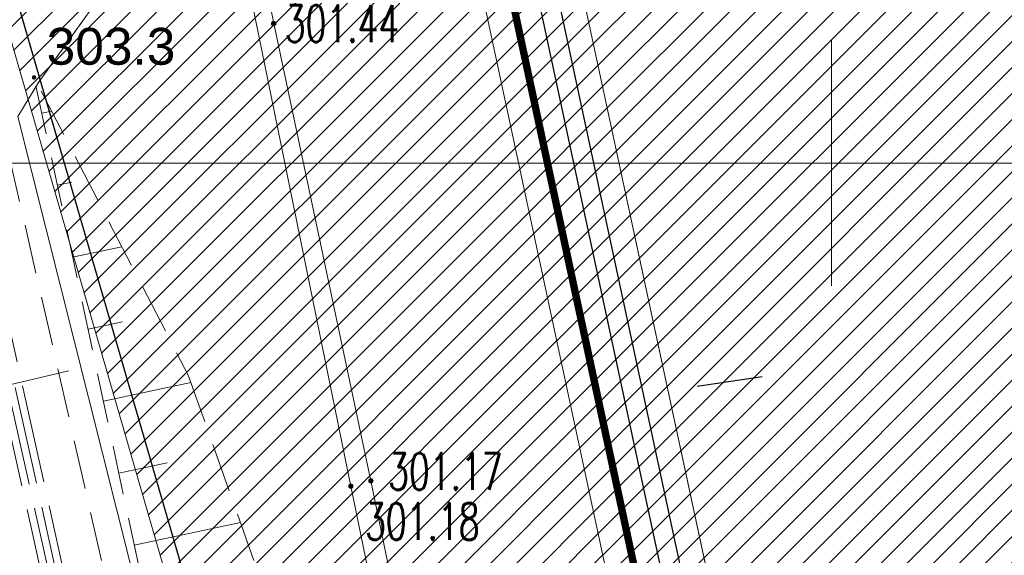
# Model space of a CAD drawing. Header units: metres. Extents: x 6567444 to 13135881, y 5574237 to 11149086.
# Tile 80 of 212: x 6567833 to 6567854, y 5574492 to 5574503. Entities that reach past the tile are written whole.
import ezdxf
from ezdxf.enums import TextEntityAlignment as Align

# ---------------------------------------------------------------- set-up
doc = ezdxf.new("R2010")
doc.units = ezdxf.units.M
for name, pattern in [('_MDCP$0$L_0_03', [1, 0.5, -0.5]), ('_MDCP$0$L_0_04', [1.5, 1, -0.5]), ('_MDCP$0$L_2_50', [2.5, 2, -0.5]), ('GE.I.6640.1.468.2024_MDCP_dodatkowe pomiary_12.03.2026$0$L_0_03', [1, 0.5, -0.5]), ('GE.I.6640.1.468.2024_MDCP_dodatkowe pomiary_12.03.2026$0$L_0_04', [1.5, 1, -0.5]), ('GE.I.6640.1.468.2024_MDCP_dodatkowe pomiary_12.03.2026$0$L_2_50', [2.5, 2, -0.5])]:
    doc.linetypes.add(name, pattern=pattern)
for name, color, linetype, lineweight in [('_MDCP$0$EGB_DzialkaEwidencyjna', 7, 'Continuous', 18), ('_MDCP$0$EGB_Klasouzytek', 92, 'Continuous', 18), ('_MDCP$0$EGB_KonturUzytkuGruntowego', 92, 'Continuous', 18), ('_MDCP$0$GES_PrzewodCieplowniczy', 212, 'Continuous', 18), ('_MDCP$0$GES_PrzewodElektroenergetyczny', 1, 'Continuous', 18), ('_MDCP$0$GES_PrzewodElektroenergetyczny_Projektowany', 7, 'Continuous', 18), ('_MDCP$0$GES_Rzedna', 7, 'Continuous', 18), ('_MDCP$0$KR_ObiektKarto', 7, 'Continuous', 18), ('_MDCP$0$OT_Komunikacja', 7, 'Continuous', 18), ('_MDCP$0$OT_Skarpa', 7, 'Continuous', 18), ('_MDCP$0$OTRN', 7, 'Continuous', 13), ('_MDCP$0$PARRA', 7, 'Continuous', 13), ('_MDCP$0$Z_GRANICE SPRAWDZONE', 100, 'Continuous', 30), ('_MDCP$1$PARSI', 7, 'Continuous', 20), ('GE.I.6640.1.468.2024_MDCP_dodatkowe pomiary_12.03.2026$0$EGB_DzialkaEwidencyjna', 7, 'Continuous', 18), ('GE.I.6640.1.468.2024_MDCP_dodatkowe pomiary_12.03.2026$0$EGB_Klasouzytek', 92, 'Continuous', 18), ('GE.I.6640.1.468.2024_MDCP_dodatkowe pomiary_12.03.2026$0$EGB_KonturUzytkuGruntowego', 92, 'Continuous', 18), ('GE.I.6640.1.468.2024_MDCP_dodatkowe pomiary_12.03.2026$0$GES_PrzewodCieplowniczy', 212, 'Continuous', 18), ('GE.I.6640.1.468.2024_MDCP_dodatkowe pomiary_12.03.2026$0$GES_PrzewodElektroenergetyczny', 1, 'Continuous', 18), ('GE.I.6640.1.468.2024_MDCP_dodatkowe pomiary_12.03.2026$0$GES_PrzewodElektroenergetyczny_Projektowany', 7, 'Continuous', 18), ('GE.I.6640.1.468.2024_MDCP_dodatkowe pomiary_12.03.2026$0$GES_Rzedna', 7, 'Continuous', 18), ('GE.I.6640.1.468.2024_MDCP_dodatkowe pomiary_12.03.2026$0$KR_ObiektKarto', 7, 'Continuous', 18), ('GE.I.6640.1.468.2024_MDCP_dodatkowe pomiary_12.03.2026$0$OT_Komunikacja', 7, 'Continuous', 18), ('GE.I.6640.1.468.2024_MDCP_dodatkowe pomiary_12.03.2026$0$OT_Skarpa', 7, 'Continuous', 18), ('GE.I.6640.1.468.2024_MDCP_dodatkowe pomiary_12.03.2026$0$OTRN', 7, 'Continuous', 13), ('GE.I.6640.1.468.2024_MDCP_dodatkowe pomiary_12.03.2026$0$PARRA', 7, 'Continuous', 13), ('GE.I.6640.1.468.2024_MDCP_dodatkowe pomiary_12.03.2026$0$PARSI', 7, 'Continuous', 20), ('GE.I.6640.1.468.2024_MDCP_dodatkowe pomiary_12.03.2026$0$Z_GRANICE SPRAWDZONE', 100, 'Continuous', 30), ('PT-IE-001 PZT - instal. elektr XREFF$0$SEL_do_likwidacji', 1, 'PT-IE-001 PZT - instal. elektr XREFF$0$likwidacja1', 15), ('PT-IE-001 PZT - instal. elektr XREFF$0$SEL_sieci_kable_nN', 1, 'PT-IE-001 PZT - instal. elektr XREFF$0$SEL_eN', 30), ('PT-IE-001 PZT - instal. elektr XREFF$0$SEN_kanalizacja_kablowa', 30, 'PT-IE-001 PZT - instal. elektr XREFF$0$SEN_t', 20)]:
    doc.layers.add(name, color=color, linetype=linetype, lineweight=lineweight)
for name, color, linetype in [('_MDCP$0$OTRN_O', 7, 'Continuous'), ('FORMA - Arch 01 - PZT 1 Strefy', 7, 'Continuous'), ('GE.I.6640.1.468.2024_MDCP_dodatkowe pomiary_12.03.2026$0$OTRN_O', 7, 'Continuous')]:
    doc.layers.add(name, color=color, linetype=linetype)
doc.layers.add('PT-IE-001 PZT - instal. elektr XREFF$0$SEL_sieci_kable_nN_oswietlenie', color=7, linetype='PT-IE-001 PZT - instal. elektr XREFF$0$SEL_eNN', lineweight=30, true_color=0xff7a7a)
doc.styles.add('_MDCP$0$BDOT', font='arial.ttf', dxfattribs={"width": 0.9})
doc.styles.add('_MDCP$0$STANDARD', font='simplex.shx')
doc.styles.add('GE.I.6640.1.468.2024_MDCP_dodatkowe pomiary_12.03.2026$0$BDOT', font='arial.ttf', dxfattribs={"width": 0.9})
doc.styles.add('GE.I.6640.1.468.2024_MDCP_dodatkowe pomiary_12.03.2026$0$STANDARD', font='simplex.shx')
doc.styles.add('PT-IE-001 PZT - instal. elektr XREFF$0$ARIAL', font='ARIALN.TTF', dxfattribs={"width": 0.8})
doc.styles.add('PT-IE-001 PZT - instal. elektr XREFF$0$ROMANS', font='ARIALN.TTF', dxfattribs={"width": 0.8})
doc.linetypes.add('PT-IE-001 PZT - instal. elektr XREFF$0$likwidacja1', pattern='A,0,-1,["X",PT-IE-001 PZT - instal. elektr XREFF$0$ROMANS,S=0.6,R=0,X=-0.1,Y=-0.3],-1', length=2)
doc.linetypes.add('PT-IE-001 PZT - instal. elektr XREFF$0$SEL_eN', pattern='A,5,["eN",PT-IE-001 PZT - instal. elektr XREFF$0$ARIAL,S=1,R=0,X=1.8,Y=0.25],5', length=10)
doc.linetypes.add('PT-IE-001 PZT - instal. elektr XREFF$0$SEL_eNN', pattern='A,5,["eNN",PT-IE-001 PZT - instal. elektr XREFF$0$ARIAL,S=1,R=0,X=1.45,Y=0.25],5', length=10)
doc.linetypes.add('PT-IE-001 PZT - instal. elektr XREFF$0$SEN_t', pattern='A,5,["t",PT-IE-001 PZT - instal. elektr XREFF$0$ARIAL,S=1,R=0,X=2.1,Y=0.25],5', length=10)
pattern_1 = [(45, (0, 0), (-0.265165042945, 0.265165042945), [])]

# ---------------------------------------------------------------- blocks, each defined once
blk = doc.blocks.new('_MDCP$0$other_SUPS01_02')
at = {"linetype": 'Continuous', "lineweight": 13}
blk.add_hatch(color=0, dxfattribs=at).paths.add_polyline_path([(0, -0.091, 1), (0, 0.091, 1)])
at = {"color": 0, "linetype": 'Continuous', "lineweight": 13}
blk.add_circle((0, 0), 0.0906, dxfattribs=at)
blk = doc.blocks.new('_MDCP$0$OTRN')
at = {"layer": '_MDCP$0$OTRN', "color": 0, "const_width": 0.09}
blk.add_lwpolyline([(-0.045, 0, 1), (0.045, 0, 1)], format="xyb", close=True, dxfattribs=at)
at = {"layer": '_MDCP$0$OTRN_O', "color": 0, "style": '_MDCP$0$BDOT'}
blk.add_attdef('RZEDNA', (0.514, 0.515), '', height=1.5, dxfattribs=at)
blk = doc.blocks.new('_MDCP$0$mzsk_3')
at = {"layer": '_MDCP$1$PARSI', "color": 0}
for p, q in [((-5, 0), (5, 0)), ((0, -5), (0, 0))]:
    blk.add_line(p, q, dxfattribs=at)
blk = doc.blocks.new('_MDCP')
at = {"layer": '_MDCP$0$EGB_DzialkaEwidencyjna', "linetype": 'CONTINUOUS', "lineweight": 18}
for p, q in [((6567849.51, 5574552.26), (6567921.55, 5574569.11)), ((6567921.55, 5574569.11), (6567946.41, 5574443.1)), ((6567830.11, 5574547.72), (6567849.51, 5574552.26)), ((6567829, 5574518.49), (6567830.11, 5574547.72)), ((6567851.37, 5574441.53), (6567829, 5574518.49)), ((6567946.41, 5574443.1), (6567945.87, 5574426.93)), ((6567857.95, 5574413.39), (6567851.37, 5574441.53)), ((6567945.87, 5574426.93), (6567941.78, 5574411.28)), ((6567864.17, 5574367.81), (6567857.95, 5574413.39)), ((6567941.78, 5574411.28), (6567926.87, 5574389.48)), ((6567926.87, 5574389.48), (6567903.73, 5574376.76)), ((6567903.73, 5574376.76), (6567864.17, 5574367.81))]:
    blk.add_line(p, q, dxfattribs=at)
at = {"layer": '_MDCP$0$EGB_DzialkaEwidencyjna', "linetype": 'Continuous', "lineweight": 18}
blk.add_line((6567829.07, 5574518.25), (6567851.3, 5574441.77), dxfattribs=at)
at = {"layer": '_MDCP$0$EGB_Klasouzytek', "lineweight": 18}
blk.add_lwpolyline([(6567903.73, 5574376.76), (6567864.17, 5574367.81), (6567857.95, 5574413.39), (6567851.37, 5574441.53), (6567829, 5574518.49), (6567830.11, 5574547.72), (6567849.51, 5574552.26), (6567921.55, 5574569.11), (6567946.41, 5574443.1), (6567945.87, 5574426.93), (6567941.78, 5574411.28), (6567926.87, 5574389.48)], close=True, dxfattribs=at)
blk.add_lwpolyline([(6567843.288, 5574339.738), (6567840.22, 5574379.37), (6567837.97, 5574408.39), (6567824.54, 5574464.39), (6567815.07, 5574503.11), (6567813.39, 5574510.85), (6567812.91, 5574512.76), (6567809.64, 5574533.63), (6567810.66, 5574545.93), (6567811.96, 5574548.85), (6567814.7, 5574549.3), (6567819.81, 5574551.02), (6567841.64, 5574556.2), (6567848.19, 5574557.83), (6567849.51, 5574552.26), (6567830.11, 5574547.72), (6567829, 5574518.49), (6567851.37, 5574441.53), (6567857.95, 5574413.39), (6567862.49, 5574380.1), (6567864.17, 5574367.81), (6567869.98, 5574345.11), (6567862.17, 5574342.99), (6567862.141, 5574342.197)], dxfattribs=at)
at = {"layer": '_MDCP$0$EGB_KonturUzytkuGruntowego', "linetype": '_MDCP$0$L_0_03', "lineweight": 18, "flags": 128}
blk.add_lwpolyline([(6567864.17, 5574367.81), (6567862.49, 5574380.1), (6567857.95, 5574413.39), (6567851.37, 5574441.53), (6567829, 5574518.49), (6567830.11, 5574547.72), (6567849.51, 5574552.26), (6567921.55, 5574569.11), (6567946.41, 5574443.1), (6567945.87, 5574426.93), (6567941.78, 5574411.28), (6567926.87, 5574389.48), (6567903.73, 5574376.76)], close=True, dxfattribs=at)
at = {"layer": '_MDCP$0$EGB_KonturUzytkuGruntowego', "linetype": '_MDCP$0$L_0_03', "lineweight": 18}
blk.add_lwpolyline([(6567843.288, 5574339.738), (6567840.22, 5574379.37), (6567837.97, 5574408.39), (6567824.54, 5574464.39), (6567815.07, 5574503.11), (6567813.39, 5574510.85), (6567812.91, 5574512.76), (6567809.64, 5574533.63), (6567810.66, 5574545.93), (6567811.96, 5574548.85), (6567814.7, 5574549.3), (6567819.81, 5574551.02), (6567841.64, 5574556.2), (6567848.19, 5574557.83), (6567849.51, 5574552.26), (6567830.11, 5574547.72), (6567829, 5574518.49), (6567851.37, 5574441.53), (6567857.95, 5574413.39), (6567862.49, 5574380.1), (6567864.17, 5574367.81), (6567869.98, 5574345.11), (6567862.17, 5574342.99), (6567862.141, 5574342.197)], dxfattribs=at)
at = {"layer": '_MDCP$0$GES_PrzewodCieplowniczy', "color": 212, "linetype": 'Continuous', "lineweight": 18}
for points in [[(6567836.27, 5574514.58), (6567838.64, 5574502.84), (6567840.62, 5574493.53), (6567842.25, 5574485.64), (6567842.38, 5574485.02), (6567842.29, 5574484.77), (6567842.07, 5574484.59), (6567841.46, 5574484.45), (6567839.96, 5574484.11), (6567839.36, 5574483.95), (6567839.11, 5574483.75), (6567839.04, 5574483.46), (6567839.18, 5574482.9), (6567841.9, 5574471.21), (6567844.63, 5574459.56), (6567847.51, 5574447.9)], [(6567846.8, 5574448.34), (6567843.76, 5574459.96), (6567841.1, 5574471.68), (6567838.52, 5574483.39), (6567838.38, 5574483.97), (6567838.49, 5574484.23), (6567838.66, 5574484.42), (6567839.3, 5574484.57), (6567840.97, 5574484.92), (6567841.53, 5574485.04), (6567841.75, 5574485.21), (6567841.82, 5574485.48), (6567841.72, 5574486.09), (6567840.21, 5574493.42), (6567838.21, 5574503.22)]]:
    blk.add_lwpolyline(points, dxfattribs=at)
at = {"layer": '_MDCP$0$GES_PrzewodElektroenergetyczny', "color": 1, "linetype": 'Continuous', "lineweight": 18, "flags": 128}
blk.add_lwpolyline([(6567839.429, 5574557.634), (6567843.814, 5574538.959), (6567847.225, 5574531.413), (6567849.054, 5574530.594), (6567849.634, 5574529.929), (6567849.99, 5574528.845), (6567850.111, 5574525.986), (6567849.4, 5574523.295), (6567833.849, 5574501.642), (6567833.428, 5574500.948), (6567842.057, 5574466.646), (6567837.363, 5574465.727), (6567836.904, 5574465.072), (6567825.838, 5574462.038), (6567824.032, 5574462.668), (6567814.032, 5574503.304), (6567812.705, 5574511.261)], dxfattribs=at)
at = {"layer": '_MDCP$0$GES_PrzewodElektroenergetyczny_Projektowany', "color": 1, "linetype": '_MDCP$0$L_2_50', "lineweight": 18}
for points in [[(6567845.79, 5574439.99), (6567840.33, 5574462.89), (6567835.8, 5574481.1), (6567835.1, 5574484.56), (6567834.2, 5574491.02), (6567831.58, 5574502.8), (6567830.78, 5574506.07), (6567829.7, 5574510.79), (6567828.21, 5574518.06), (6567827.66, 5574522.91), (6567827.38, 5574530.31), (6567827.04, 5574535.46), (6567827.14, 5574541.51), (6567830.92, 5574547.31), (6567832.64, 5574549.49), (6567839.14, 5574558.67), (6567836.38, 5574574.22), (6567833.87, 5574575.42), (6567832.16, 5574576.645)], [(6567845.91, 5574440.13), (6567840.48, 5574462.92), (6567835.95, 5574481.13), (6567835.25, 5574484.59), (6567834.35, 5574491.04), (6567831.72, 5574502.84), (6567830.92, 5574506.11), (6567829.85, 5574510.82), (6567828.36, 5574518.08), (6567827.81, 5574522.92), (6567827.53, 5574530.32), (6567827.19, 5574535.47), (6567827.29, 5574541.46), (6567831.04, 5574547.22), (6567832.76, 5574549.39), (6567839.3, 5574558.64), (6567836.51, 5574574.32), (6567833.95, 5574575.55), (6567832.368, 5574576.684)], [(6567846.03, 5574440.28), (6567840.62, 5574462.96), (6567836.09, 5574481.17), (6567835.4, 5574484.61), (6567834.5, 5574491.07), (6567831.87, 5574502.87), (6567831.07, 5574506.14), (6567830, 5574510.85), (6567828.5, 5574518.11), (6567827.96, 5574522.93), (6567827.68, 5574530.33), (6567827.34, 5574535.47), (6567827.44, 5574541.42), (6567831.16, 5574547.14), (6567832.88, 5574549.3), (6567839.46, 5574558.6), (6567836.65, 5574574.42), (6567834.02, 5574575.68), (6567832.567, 5574576.722)], [(6567845.68, 5574439.84), (6567840.19, 5574462.85), (6567835.66, 5574481.07), (6567834.95, 5574484.54), (6567834.05, 5574490.99), (6567831.43, 5574502.77), (6567830.63, 5574506.04), (6567829.56, 5574510.76), (6567828.06, 5574518.04), (6567827.51, 5574522.9), (6567827.23, 5574530.3), (6567826.89, 5574535.46), (6567826.99, 5574541.55), (6567830.8, 5574547.4), (6567832.52, 5574549.58), (6567838.98, 5574558.71), (6567836.25, 5574574.12), (6567833.79, 5574575.29), (6567831.956, 5574576.607)]]:
    blk.add_lwpolyline(points, dxfattribs=at)
at = {"layer": '_MDCP$0$GES_PrzewodElektroenergetyczny_Projektowany', "color": 1, "linetype": '_MDCP$0$L_2_50', "lineweight": 18, "flags": 128}
blk.add_lwpolyline([(6567822.83, 5574493.04), (6567834.47, 5574495.77)], dxfattribs=at)
at = {"layer": '_MDCP$0$KR_ObiektKarto', "linetype": 'Continuous', "lineweight": 18, "flags": 128}
for points in [[(6567833.917, 5574501.017), (6567834.117, 5574501.059)], [(6567834.231, 5574499.55), (6567834.531, 5574499.614)], [(6567834.545, 5574498.083), (6567835.546, 5574498.297)], [(6567834.858, 5574496.616), (6567835.559, 5574496.766)], [(6567835.172, 5574495.149), (6567836.953, 5574495.53)], [(6567835.486, 5574493.683), (6567836.472, 5574493.894)], [(6567835.8, 5574492.216), (6567837.964, 5574492.679)]]:
    blk.add_lwpolyline(points, dxfattribs=at)
at = {"layer": '_MDCP$0$OT_Komunikacja', "color": 7, "linetype": '_MDCP$0$L_0_04', "lineweight": 18, "flags": 128}
blk.add_lwpolyline([(6567947.515, 5574455.698), (6567948.396, 5574450.424), (6567948.648, 5574448.732), (6567948.975, 5574446.476), (6567949.265, 5574444.281), (6567949.478, 5574440.508), (6567949.478, 5574438.827), (6567949.548, 5574436.345), (6567949.466, 5574434.494), (6567949.331, 5574431.506), (6567949.013, 5574428.567), (6567948.397, 5574424.452), (6567947.845, 5574421.592), (6567946.958, 5574417.848), (6567946.194, 5574415.206), (6567944.955, 5574411.463), (6567944.22, 5574409.565), (6567943.335, 5574407.431), (6567941.896, 5574404.446), (6567940.723, 5574402.331), (6567939.781, 5574400.677), (6567938.516, 5574398.665), (6567936.744, 5574396.084), (6567934.465, 5574393.243), (6567932.327, 5574390.844), (6567928.971, 5574387.543), (6567926.7, 5574385.54), (6567925.032, 5574384.195), (6567923.337, 5574382.935), (6567920.797, 5574381.179), (6567917.606, 5574379.366), (6567914.527, 5574377.737), (6567911.816, 5574376.502), (6567909.558, 5574375.579), (6567907.269, 5574374.816), (6567903.606, 5574373.672), (6567899.382, 5574372.528), (6567894.891, 5574371.274), (6567878.894, 5574366.917), (6567867.949, 5574363.87), (6567863.154, 5574362.61), (6567857.11, 5574361.35), (6567856.863, 5574364.456), (6567856.582, 5574368.039), (6567856.09, 5574372.83), (6567857, 5574372.9), (6567856.31, 5574378.9), (6567855.79, 5574382.87), (6567855.18, 5574386.83), (6567854.51, 5574390.76), (6567853.78, 5574394.71), (6567853.05, 5574398.63), (6567852.19, 5574402.6), (6567849.76, 5574413.26), (6567849.89, 5574414.22), (6567851.83, 5574414.67), (6567851.37, 5574416.66), (6567854.58, 5574417.42), (6567850.88, 5574432.39), (6567845.96, 5574431.22), (6567840.92, 5574450.67), (6567838.96, 5574456.25), (6567831.07, 5574490.06), (6567830.27, 5574495.98), (6567829, 5574501.83), (6567827.92, 5574506.7), (6567826.86, 5574511.56), (6567826.08, 5574515.52), (6567825.4, 5574519.47), (6567824.95, 5574522.44), (6567824.5, 5574526.43), (6567824.25, 5574529.43), (6567824.08, 5574532.42), (6567824.01, 5574536.4), (6567824.25, 5574539.41), (6567825.44, 5574545.29), (6567826.09, 5574547.18), (6567826.92, 5574548.98), (6567827.87, 5574550.71), (6567829, 5574552.37), (6567849.24, 5574556.86), (6567847.84, 5574562.43), (6567850.42, 5574563.07), (6567851, 5574562.82), (6567857.08, 5574558.64), (6567878.36, 5574563.51), (6567907.32, 5574570.28), (6567907.73, 5574567.88), (6567878.94, 5574561.2), (6567857.62, 5574556.33), (6567833.07, 5574550.68), (6567832.17, 5574550.48), (6567830.79, 5574549.8), (6567829.67, 5574548.79), (6567828.68, 5574547.02), (6567827.68, 5574544.22), (6567827.06, 5574541.37), (6567826.61, 5574538.33), (6567826.47, 5574535.3), (6567826.62, 5574531.27), (6567826.93, 5574527.32), (6567827.29, 5574523.8), (6567827.81, 5574520.34), (6567828.64, 5574515.44), (6567829.22, 5574512.47), (6567831.34, 5574502.7), (6567832, 5574502.04), (6567832.86, 5574501.86), (6567835.48, 5574490.39), (6567838.69, 5574476.72), (6567840.94, 5574477.22), (6567842.1, 5574472.29), (6567839.84, 5574471.76), (6567843.24, 5574457.14), (6567846.41, 5574443.89), (6567846.82, 5574442.27), (6567847.04, 5574441.61), (6567847.42, 5574441.08), (6567847.97, 5574440.71), (6567848.63, 5574440.56), (6567849.32, 5574440.61), (6567851.19, 5574441.04), (6567854.02, 5574429.39), (6567857.72, 5574414.07), (6567855.38, 5574413.53), (6567854.43, 5574412.7), (6567853.63, 5574411.68), (6567853.17, 5574410.72), (6567853.12, 5574409.71), (6567854.26, 5574404.84), (6567855.51, 5574399), (6567857.01, 5574391.2), (6567857.79, 5574386.18), (6567858.35, 5574382.21), (6567859.02, 5574377.27), (6567859.909, 5574368.887), (6567860.055, 5574367.78), (6567860.402, 5574366.895), (6567861.348, 5574365.757), (6567862.743, 5574365.112), (6567863.812, 5574364.983), (6567864.873, 5574365.082), (6567875.385, 5574368.045), (6567887.169, 5574371.344), (6567894.86, 5574373.433), (6567904.193, 5574375.979), (6567909.986, 5574377.842), (6567913.714, 5574379.575), (6567916.29, 5574380.93), (6567919.833, 5574382.929), (6567921.94, 5574384.465), (6567924.837, 5574386.597), (6567926.974, 5574388.488), (6567928.91, 5574390.273), (6567932.797, 5574394.443), (6567936.263, 5574399.014), (6567938.789, 5574403.047), (6567940.719, 5574406.619), (6567942.6, 5574410.97), (6567944.237, 5574415.951), (6567945.095, 5574418.932), (6567946.005, 5574422.667), (6567946.916, 5574428.255), (6567947.357, 5574433.537), (6567947.446, 5574438.626), (6567947.184, 5574444.294), (6567946.685, 5574448.233), (6567946.054, 5574452.175), (6567945.029, 5574458.386), (6567942.856, 5574469.729), (6567945.871, 5574465.435)], close=True, dxfattribs=at)
at = {"layer": '_MDCP$0$OT_Skarpa', "color": 7, "linetype": '_MDCP$0$L_0_04', "lineweight": 18, "flags": 128}
blk.add_lwpolyline([(6567836.9, 5574495.68), (6567838.52, 5574491.11), (6567840.59, 5574480.86), (6567843.46, 5574480.36), (6567848.13, 5574462.83), (6567851.9, 5574444.67), (6567858.01, 5574426.68), (6567860.79, 5574412.31), (6567856.48, 5574410.59), (6567857.58, 5574403.57), (6567859.68, 5574394.97), (6567860.62, 5574385.5), (6567861.58, 5574370.45), (6567862.01, 5574368.01), (6567863.53, 5574367.38), (6567863.13, 5574366), (6567861.59, 5574366.75), (6567860.54, 5574368.19), (6567859.27, 5574379.76), (6567857.79, 5574389.9), (6567858.03, 5574392), (6567857.57, 5574394.08), (6567856.6, 5574396.01), (6567853.99, 5574408.75), (6567853.94, 5574410.45), (6567854.9, 5574412.03), (6567856.04, 5574412.96), (6567858.35, 5574413.64), (6567855.26, 5574426.79), (6567851.62, 5574441.38), (6567849.42, 5574443.2), (6567847.4, 5574447.15), (6567844.89, 5574462.43), (6567841.18, 5574478.32), (6567838.55, 5574479.72), (6567836.83, 5574487.4), (6567833.76, 5574501.75)], close=True, dxfattribs=at)
at = {"layer": '_MDCP$0$PARRA'}
for points in [[(6567600, 5574500), (6567600, 5574750), (6568000, 5574750), (6568000, 5574500)], [(6567600, 5574250), (6567600, 5574500), (6568000, 5574500), (6568000, 5574250)]]:
    blk.add_lwpolyline(points, close=True, dxfattribs=at)
at = {"layer": '_MDCP$0$Z_GRANICE SPRAWDZONE', "linetype": 'ByBlock', "flags": 128}
blk.add_lwpolyline([(6567830.11, 5574547.72), (6567849.531, 5574552.262), (6567921.55, 5574569.11), (6567946.41, 5574443.1), (6567945.87, 5574426.93), (6567941.769, 5574411.258), (6567926.87, 5574389.48), (6567903.73, 5574376.76), (6567864.17, 5574367.81), (6567857.95, 5574413.39), (6567851.37, 5574441.53), (6567829, 5574518.49), (6567830.11, 5574547.72)], dxfattribs=at)
at = {"layer": '_MDCP$0$GES_Rzedna', "color": 212, "linetype": 'Continuous', "xscale": 0.5, "yscale": 0.5, "zscale": 0.5}
for p in [(6567838.64, 5574502.84), (6567840.21, 5574493.42), (6567840.62, 5574493.53)]:
    blk.add_blockref('_MDCP$0$other_SUPS01_02', p, dxfattribs=at)
at = {"layer": '_MDCP$0$OTRN', "color": 14, "xscale": 0.5, "yscale": 0.5, "zscale": 0.5}
blk.add_blockref('_MDCP$0$OTRN', (6567833.758, 5574501.745, 303.32), dxfattribs=at).add_auto_attribs({'RZEDNA': '303.3'})
at = {"layer": '_MDCP$1$PARSI', "xscale": 0.5, "yscale": 0.5, "zscale": 0.5}
for rotation in [180.0000000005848, 1.16962990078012e-09]:
    blk.add_blockref('_MDCP$0$mzsk_3', (6567850, 5574500), dxfattribs=dict(at, rotation=rotation))
at = {"layer": '_MDCP$0$GES_Rzedna', "color": 212, "lineweight": 15, "style": '_MDCP$0$STANDARD', "width": 0.66}
for s, p in [('301.44', (6567838.865, 5574502.84)), ('301.17', (6567840.971, 5574493.72)), ('301.18', (6567840.5, 5574492.702))]:
    blk.add_text(s, height=0.75, dxfattribs=at).set_placement(p, align=Align.MIDDLE_LEFT)
blk = doc.blocks.new('GE.I.6640.1.468.2024_MDCP_dodatkowe pomiary_12.03.2026$0$other_SUPS01_02')
at = {"linetype": 'Continuous', "lineweight": 13}
blk.add_hatch(color=0, dxfattribs=at).paths.add_polyline_path([(0, -0.091, 1), (0, 0.091, 1)])
at = {"color": 0, "linetype": 'Continuous', "lineweight": 13}
blk.add_circle((0, 0), 0.0906, dxfattribs=at)
blk = doc.blocks.new('GE.I.6640.1.468.2024_MDCP_dodatkowe pomiary_12.03.2026$0$OTRN')
at = {"layer": 'GE.I.6640.1.468.2024_MDCP_dodatkowe pomiary_12.03.2026$0$OTRN', "color": 0, "const_width": 0.09}
blk.add_lwpolyline([(-0.045, 0, 1), (0.045, 0, 1)], format="xyb", close=True, dxfattribs=at)
at = {"layer": 'GE.I.6640.1.468.2024_MDCP_dodatkowe pomiary_12.03.2026$0$OTRN_O', "color": 0, "style": 'GE.I.6640.1.468.2024_MDCP_dodatkowe pomiary_12.03.2026$0$BDOT'}
blk.add_attdef('RZEDNA', (0.514, 0.515), '', height=1.5, dxfattribs=at)
blk = doc.blocks.new('GE.I.6640.1.468.2024_MDCP_dodatkowe pomiary_12.03.2026$0$mzsk_3')
at = {"layer": 'GE.I.6640.1.468.2024_MDCP_dodatkowe pomiary_12.03.2026$0$PARSI', "color": 0}
for p, q in [((-5, 0), (5, 0)), ((0, -5), (0, 0))]:
    blk.add_line(p, q, dxfattribs=at)
blk = doc.blocks.new('GE.I.6640.1.468.2024_MDCP_dodatkowe pomiary_12.03.2026')
at = {"layer": 'GE.I.6640.1.468.2024_MDCP_dodatkowe pomiary_12.03.2026$0$EGB_DzialkaEwidencyjna', "linetype": 'CONTINUOUS', "lineweight": 18}
for p, q in [((6567849.51, 5574552.26), (6567921.55, 5574569.11)), ((6567921.55, 5574569.11), (6567946.41, 5574443.1)), ((6567830.11, 5574547.72), (6567849.51, 5574552.26)), ((6567829, 5574518.49), (6567830.11, 5574547.72)), ((6567851.37, 5574441.53), (6567829, 5574518.49)), ((6567946.41, 5574443.1), (6567945.87, 5574426.93)), ((6567857.95, 5574413.39), (6567851.37, 5574441.53)), ((6567945.87, 5574426.93), (6567941.78, 5574411.28)), ((6567864.17, 5574367.81), (6567857.95, 5574413.39)), ((6567941.78, 5574411.28), (6567926.87, 5574389.48)), ((6567926.87, 5574389.48), (6567903.73, 5574376.76)), ((6567903.73, 5574376.76), (6567864.17, 5574367.81))]:
    blk.add_line(p, q, dxfattribs=at)
at = {"layer": 'GE.I.6640.1.468.2024_MDCP_dodatkowe pomiary_12.03.2026$0$EGB_DzialkaEwidencyjna', "linetype": 'Continuous', "lineweight": 18}
blk.add_line((6567829.07, 5574518.25), (6567851.3, 5574441.77), dxfattribs=at)
at = {"layer": 'GE.I.6640.1.468.2024_MDCP_dodatkowe pomiary_12.03.2026$0$EGB_Klasouzytek', "lineweight": 18}
blk.add_lwpolyline([(6567903.73, 5574376.76), (6567864.17, 5574367.81), (6567857.95, 5574413.39), (6567851.37, 5574441.53), (6567829, 5574518.49), (6567830.11, 5574547.72), (6567849.51, 5574552.26), (6567921.55, 5574569.11), (6567946.41, 5574443.1), (6567945.87, 5574426.93), (6567941.78, 5574411.28), (6567926.87, 5574389.48)], close=True, dxfattribs=at)
blk.add_lwpolyline([(6567843.288, 5574339.738), (6567840.22, 5574379.37), (6567837.97, 5574408.39), (6567824.54, 5574464.39), (6567815.07, 5574503.11), (6567813.39, 5574510.85), (6567812.91, 5574512.76), (6567809.64, 5574533.63), (6567810.66, 5574545.93), (6567811.96, 5574548.85), (6567814.7, 5574549.3), (6567819.81, 5574551.02), (6567841.64, 5574556.2), (6567848.19, 5574557.83), (6567849.51, 5574552.26), (6567830.11, 5574547.72), (6567829, 5574518.49), (6567851.37, 5574441.53), (6567857.95, 5574413.39), (6567862.49, 5574380.1), (6567864.17, 5574367.81), (6567869.98, 5574345.11), (6567862.17, 5574342.99), (6567862.141, 5574342.197)], dxfattribs=at)
at = {"layer": 'GE.I.6640.1.468.2024_MDCP_dodatkowe pomiary_12.03.2026$0$EGB_KonturUzytkuGruntowego', "linetype": 'GE.I.6640.1.468.2024_MDCP_dodatkowe pomiary_12.03.2026$0$L_0_03', "lineweight": 18, "flags": 128}
blk.add_lwpolyline([(6567864.17, 5574367.81), (6567862.49, 5574380.1), (6567857.95, 5574413.39), (6567851.37, 5574441.53), (6567829, 5574518.49), (6567830.11, 5574547.72), (6567849.51, 5574552.26), (6567921.55, 5574569.11), (6567946.41, 5574443.1), (6567945.87, 5574426.93), (6567941.78, 5574411.28), (6567926.87, 5574389.48), (6567903.73, 5574376.76)], close=True, dxfattribs=at)
at = {"layer": 'GE.I.6640.1.468.2024_MDCP_dodatkowe pomiary_12.03.2026$0$EGB_KonturUzytkuGruntowego', "linetype": 'GE.I.6640.1.468.2024_MDCP_dodatkowe pomiary_12.03.2026$0$L_0_03', "lineweight": 18}
blk.add_lwpolyline([(6567843.288, 5574339.738), (6567840.22, 5574379.37), (6567837.97, 5574408.39), (6567824.54, 5574464.39), (6567815.07, 5574503.11), (6567813.39, 5574510.85), (6567812.91, 5574512.76), (6567809.64, 5574533.63), (6567810.66, 5574545.93), (6567811.96, 5574548.85), (6567814.7, 5574549.3), (6567819.81, 5574551.02), (6567841.64, 5574556.2), (6567848.19, 5574557.83), (6567849.51, 5574552.26), (6567830.11, 5574547.72), (6567829, 5574518.49), (6567851.37, 5574441.53), (6567857.95, 5574413.39), (6567862.49, 5574380.1), (6567864.17, 5574367.81), (6567869.98, 5574345.11), (6567862.17, 5574342.99), (6567862.141, 5574342.197)], dxfattribs=at)
at = {"layer": 'GE.I.6640.1.468.2024_MDCP_dodatkowe pomiary_12.03.2026$0$GES_PrzewodCieplowniczy', "color": 212, "linetype": 'Continuous', "lineweight": 18}
for points in [[(6567836.27, 5574514.58), (6567838.64, 5574502.84), (6567840.62, 5574493.53), (6567842.25, 5574485.64), (6567842.38, 5574485.02), (6567842.29, 5574484.77), (6567842.07, 5574484.59), (6567841.46, 5574484.45), (6567839.96, 5574484.11), (6567839.36, 5574483.95), (6567839.11, 5574483.75), (6567839.04, 5574483.46), (6567839.18, 5574482.9), (6567841.9, 5574471.21), (6567844.63, 5574459.56), (6567847.51, 5574447.9)], [(6567846.8, 5574448.34), (6567843.76, 5574459.96), (6567841.1, 5574471.68), (6567838.52, 5574483.39), (6567838.38, 5574483.97), (6567838.49, 5574484.23), (6567838.66, 5574484.42), (6567839.3, 5574484.57), (6567840.97, 5574484.92), (6567841.53, 5574485.04), (6567841.75, 5574485.21), (6567841.82, 5574485.48), (6567841.72, 5574486.09), (6567840.21, 5574493.42), (6567838.21, 5574503.22)]]:
    blk.add_lwpolyline(points, dxfattribs=at)
at = {"layer": 'GE.I.6640.1.468.2024_MDCP_dodatkowe pomiary_12.03.2026$0$GES_PrzewodElektroenergetyczny', "color": 1, "linetype": 'Continuous', "lineweight": 18, "flags": 128}
blk.add_lwpolyline([(6567839.429, 5574557.634), (6567843.814, 5574538.959), (6567847.225, 5574531.413), (6567849.054, 5574530.594), (6567849.634, 5574529.929), (6567849.99, 5574528.845), (6567850.111, 5574525.986), (6567849.4, 5574523.295), (6567833.849, 5574501.642), (6567833.428, 5574500.948), (6567842.057, 5574466.646), (6567837.363, 5574465.727), (6567836.904, 5574465.072), (6567825.838, 5574462.038), (6567824.032, 5574462.668), (6567814.032, 5574503.304), (6567812.705, 5574511.261)], dxfattribs=at)
at = {"layer": 'GE.I.6640.1.468.2024_MDCP_dodatkowe pomiary_12.03.2026$0$GES_PrzewodElektroenergetyczny_Projektowany', "color": 1, "linetype": 'GE.I.6640.1.468.2024_MDCP_dodatkowe pomiary_12.03.2026$0$L_2_50', "lineweight": 18}
for points in [[(6567845.79, 5574439.99), (6567840.33, 5574462.89), (6567835.8, 5574481.1), (6567835.1, 5574484.56), (6567834.2, 5574491.02), (6567831.58, 5574502.8), (6567830.78, 5574506.07), (6567829.7, 5574510.79), (6567828.21, 5574518.06), (6567827.66, 5574522.91), (6567827.38, 5574530.31), (6567827.04, 5574535.46), (6567827.14, 5574541.51), (6567830.92, 5574547.31), (6567832.64, 5574549.49), (6567839.14, 5574558.67), (6567836.38, 5574574.22), (6567833.87, 5574575.42), (6567832.16, 5574576.645)], [(6567845.91, 5574440.13), (6567840.48, 5574462.92), (6567835.95, 5574481.13), (6567835.25, 5574484.59), (6567834.35, 5574491.04), (6567831.72, 5574502.84), (6567830.92, 5574506.11), (6567829.85, 5574510.82), (6567828.36, 5574518.08), (6567827.81, 5574522.92), (6567827.53, 5574530.32), (6567827.19, 5574535.47), (6567827.29, 5574541.46), (6567831.04, 5574547.22), (6567832.76, 5574549.39), (6567839.3, 5574558.64), (6567836.51, 5574574.32), (6567833.95, 5574575.55), (6567832.368, 5574576.684)], [(6567846.03, 5574440.28), (6567840.62, 5574462.96), (6567836.09, 5574481.17), (6567835.4, 5574484.61), (6567834.5, 5574491.07), (6567831.87, 5574502.87), (6567831.07, 5574506.14), (6567830, 5574510.85), (6567828.5, 5574518.11), (6567827.96, 5574522.93), (6567827.68, 5574530.33), (6567827.34, 5574535.47), (6567827.44, 5574541.42), (6567831.16, 5574547.14), (6567832.88, 5574549.3), (6567839.46, 5574558.6), (6567836.65, 5574574.42), (6567834.02, 5574575.68), (6567832.567, 5574576.722)], [(6567845.68, 5574439.84), (6567840.19, 5574462.85), (6567835.66, 5574481.07), (6567834.95, 5574484.54), (6567834.05, 5574490.99), (6567831.43, 5574502.77), (6567830.63, 5574506.04), (6567829.56, 5574510.76), (6567828.06, 5574518.04), (6567827.51, 5574522.9), (6567827.23, 5574530.3), (6567826.89, 5574535.46), (6567826.99, 5574541.55), (6567830.8, 5574547.4), (6567832.52, 5574549.58), (6567838.98, 5574558.71), (6567836.25, 5574574.12), (6567833.79, 5574575.29), (6567831.956, 5574576.607)]]:
    blk.add_lwpolyline(points, dxfattribs=at)
at = {"layer": 'GE.I.6640.1.468.2024_MDCP_dodatkowe pomiary_12.03.2026$0$GES_PrzewodElektroenergetyczny_Projektowany', "color": 1, "linetype": 'GE.I.6640.1.468.2024_MDCP_dodatkowe pomiary_12.03.2026$0$L_2_50', "lineweight": 18, "flags": 128}
blk.add_lwpolyline([(6567822.83, 5574493.04), (6567834.47, 5574495.77)], dxfattribs=at)
at = {"layer": 'GE.I.6640.1.468.2024_MDCP_dodatkowe pomiary_12.03.2026$0$KR_ObiektKarto', "linetype": 'Continuous', "lineweight": 18, "flags": 128}
for points in [[(6567833.917, 5574501.017), (6567834.117, 5574501.059)], [(6567834.231, 5574499.55), (6567834.531, 5574499.614)], [(6567834.545, 5574498.083), (6567835.546, 5574498.297)], [(6567834.858, 5574496.616), (6567835.559, 5574496.766)], [(6567835.172, 5574495.149), (6567836.953, 5574495.53)], [(6567835.486, 5574493.683), (6567836.472, 5574493.894)], [(6567835.8, 5574492.216), (6567837.964, 5574492.679)]]:
    blk.add_lwpolyline(points, dxfattribs=at)
at = {"layer": 'GE.I.6640.1.468.2024_MDCP_dodatkowe pomiary_12.03.2026$0$OT_Komunikacja', "color": 7, "linetype": 'GE.I.6640.1.468.2024_MDCP_dodatkowe pomiary_12.03.2026$0$L_0_04', "lineweight": 18, "flags": 128}
blk.add_lwpolyline([(6567947.515, 5574455.698), (6567948.396, 5574450.424), (6567948.648, 5574448.732), (6567948.975, 5574446.476), (6567949.265, 5574444.281), (6567949.478, 5574440.508), (6567949.478, 5574438.827), (6567949.548, 5574436.345), (6567949.466, 5574434.494), (6567949.331, 5574431.506), (6567949.013, 5574428.567), (6567948.397, 5574424.452), (6567947.845, 5574421.592), (6567946.958, 5574417.848), (6567946.194, 5574415.206), (6567944.955, 5574411.463), (6567944.22, 5574409.565), (6567943.335, 5574407.431), (6567941.896, 5574404.446), (6567940.723, 5574402.331), (6567939.781, 5574400.677), (6567938.516, 5574398.665), (6567936.744, 5574396.084), (6567934.465, 5574393.243), (6567932.327, 5574390.844), (6567928.971, 5574387.543), (6567926.7, 5574385.54), (6567925.032, 5574384.195), (6567923.337, 5574382.935), (6567920.797, 5574381.179), (6567917.606, 5574379.366), (6567914.527, 5574377.737), (6567911.816, 5574376.502), (6567909.558, 5574375.579), (6567907.269, 5574374.816), (6567903.606, 5574373.672), (6567899.382, 5574372.528), (6567894.891, 5574371.274), (6567878.894, 5574366.917), (6567867.949, 5574363.87), (6567863.154, 5574362.61), (6567857.11, 5574361.35), (6567856.863, 5574364.456), (6567856.582, 5574368.039), (6567856.09, 5574372.83), (6567857, 5574372.9), (6567856.31, 5574378.9), (6567855.79, 5574382.87), (6567855.18, 5574386.83), (6567854.51, 5574390.76), (6567853.78, 5574394.71), (6567853.05, 5574398.63), (6567852.19, 5574402.6), (6567849.76, 5574413.26), (6567849.89, 5574414.22), (6567851.83, 5574414.67), (6567851.37, 5574416.66), (6567854.58, 5574417.42), (6567850.88, 5574432.39), (6567845.96, 5574431.22), (6567840.92, 5574450.67), (6567838.96, 5574456.25), (6567831.07, 5574490.06), (6567830.27, 5574495.98), (6567829, 5574501.83), (6567827.92, 5574506.7), (6567826.86, 5574511.56), (6567826.08, 5574515.52), (6567825.4, 5574519.47), (6567824.95, 5574522.44), (6567824.5, 5574526.43), (6567824.25, 5574529.43), (6567824.08, 5574532.42), (6567824.01, 5574536.4), (6567824.25, 5574539.41), (6567825.44, 5574545.29), (6567826.09, 5574547.18), (6567826.92, 5574548.98), (6567827.87, 5574550.71), (6567829, 5574552.37), (6567849.24, 5574556.86), (6567847.84, 5574562.43), (6567850.42, 5574563.07), (6567851, 5574562.82), (6567857.08, 5574558.64), (6567878.36, 5574563.51), (6567907.32, 5574570.28), (6567907.73, 5574567.88), (6567878.94, 5574561.2), (6567857.62, 5574556.33), (6567833.07, 5574550.68), (6567832.17, 5574550.48), (6567830.79, 5574549.8), (6567829.67, 5574548.79), (6567828.68, 5574547.02), (6567827.68, 5574544.22), (6567827.06, 5574541.37), (6567826.61, 5574538.33), (6567826.47, 5574535.3), (6567826.62, 5574531.27), (6567826.93, 5574527.32), (6567827.29, 5574523.8), (6567827.81, 5574520.34), (6567828.64, 5574515.44), (6567829.22, 5574512.47), (6567831.34, 5574502.7), (6567832, 5574502.04), (6567832.86, 5574501.86), (6567835.48, 5574490.39), (6567838.69, 5574476.72), (6567840.94, 5574477.22), (6567842.1, 5574472.29), (6567839.84, 5574471.76), (6567843.24, 5574457.14), (6567846.41, 5574443.89), (6567846.82, 5574442.27), (6567847.04, 5574441.61), (6567847.42, 5574441.08), (6567847.97, 5574440.71), (6567848.63, 5574440.56), (6567849.32, 5574440.61), (6567851.19, 5574441.04), (6567854.02, 5574429.39), (6567857.72, 5574414.07), (6567855.38, 5574413.53), (6567854.43, 5574412.7), (6567853.63, 5574411.68), (6567853.17, 5574410.72), (6567853.12, 5574409.71), (6567854.26, 5574404.84), (6567855.51, 5574399), (6567857.01, 5574391.2), (6567857.79, 5574386.18), (6567858.35, 5574382.21), (6567859.02, 5574377.27), (6567859.909, 5574368.887), (6567860.055, 5574367.78), (6567860.402, 5574366.895), (6567861.348, 5574365.757), (6567862.743, 5574365.112), (6567863.812, 5574364.983), (6567864.873, 5574365.082), (6567875.385, 5574368.045), (6567887.169, 5574371.344), (6567894.86, 5574373.433), (6567904.193, 5574375.979), (6567909.986, 5574377.842), (6567913.714, 5574379.575), (6567916.29, 5574380.93), (6567919.833, 5574382.929), (6567921.94, 5574384.465), (6567924.837, 5574386.597), (6567926.974, 5574388.488), (6567928.91, 5574390.273), (6567932.797, 5574394.443), (6567936.263, 5574399.014), (6567938.789, 5574403.047), (6567940.719, 5574406.619), (6567942.6, 5574410.97), (6567944.237, 5574415.951), (6567945.095, 5574418.932), (6567946.005, 5574422.667), (6567946.916, 5574428.255), (6567947.357, 5574433.537), (6567947.446, 5574438.626), (6567947.184, 5574444.294), (6567946.685, 5574448.233), (6567946.054, 5574452.175), (6567945.029, 5574458.386), (6567942.856, 5574469.729), (6567945.871, 5574465.435)], close=True, dxfattribs=at)
at = {"layer": 'GE.I.6640.1.468.2024_MDCP_dodatkowe pomiary_12.03.2026$0$OT_Skarpa', "color": 7, "linetype": 'GE.I.6640.1.468.2024_MDCP_dodatkowe pomiary_12.03.2026$0$L_0_04', "lineweight": 18, "flags": 128}
blk.add_lwpolyline([(6567836.9, 5574495.68), (6567838.52, 5574491.11), (6567840.59, 5574480.86), (6567843.46, 5574480.36), (6567848.13, 5574462.83), (6567851.9, 5574444.67), (6567858.01, 5574426.68), (6567860.79, 5574412.31), (6567856.48, 5574410.59), (6567857.58, 5574403.57), (6567859.68, 5574394.97), (6567860.62, 5574385.5), (6567861.58, 5574370.45), (6567862.01, 5574368.01), (6567863.53, 5574367.38), (6567863.13, 5574366), (6567861.59, 5574366.75), (6567860.54, 5574368.19), (6567859.27, 5574379.76), (6567857.79, 5574389.9), (6567858.03, 5574392), (6567857.57, 5574394.08), (6567856.6, 5574396.01), (6567853.99, 5574408.75), (6567853.94, 5574410.45), (6567854.9, 5574412.03), (6567856.04, 5574412.96), (6567858.35, 5574413.64), (6567855.26, 5574426.79), (6567851.62, 5574441.38), (6567849.42, 5574443.2), (6567847.4, 5574447.15), (6567844.89, 5574462.43), (6567841.18, 5574478.32), (6567838.55, 5574479.72), (6567836.83, 5574487.4), (6567833.76, 5574501.75)], close=True, dxfattribs=at)
at = {"layer": 'GE.I.6640.1.468.2024_MDCP_dodatkowe pomiary_12.03.2026$0$PARRA'}
for points in [[(6567600, 5574500), (6567600, 5574750), (6568000, 5574750), (6568000, 5574500)], [(6567600, 5574250), (6567600, 5574500), (6568000, 5574500), (6568000, 5574250)]]:
    blk.add_lwpolyline(points, close=True, dxfattribs=at)
at = {"layer": 'GE.I.6640.1.468.2024_MDCP_dodatkowe pomiary_12.03.2026$0$Z_GRANICE SPRAWDZONE', "linetype": 'ByBlock', "flags": 128}
blk.add_lwpolyline([(6567830.11, 5574547.72), (6567849.531, 5574552.262), (6567921.55, 5574569.11), (6567946.41, 5574443.1), (6567945.87, 5574426.93), (6567941.769, 5574411.258), (6567926.87, 5574389.48), (6567903.73, 5574376.76), (6567864.17, 5574367.81), (6567857.95, 5574413.39), (6567851.37, 5574441.53), (6567829, 5574518.49), (6567830.11, 5574547.72)], dxfattribs=at)
at = {"layer": 'GE.I.6640.1.468.2024_MDCP_dodatkowe pomiary_12.03.2026$0$GES_Rzedna', "color": 212, "linetype": 'Continuous', "xscale": 0.5, "yscale": 0.5, "zscale": 0.5}
for p in [(6567838.64, 5574502.84), (6567840.21, 5574493.42), (6567840.62, 5574493.53)]:
    blk.add_blockref('GE.I.6640.1.468.2024_MDCP_dodatkowe pomiary_12.03.2026$0$other_SUPS01_02', p, dxfattribs=at)
at = {"layer": 'GE.I.6640.1.468.2024_MDCP_dodatkowe pomiary_12.03.2026$0$OTRN', "color": 14, "xscale": 0.5, "yscale": 0.5, "zscale": 0.5}
blk.add_blockref('GE.I.6640.1.468.2024_MDCP_dodatkowe pomiary_12.03.2026$0$OTRN', (6567833.758, 5574501.745, 303.32), dxfattribs=at).add_auto_attribs({'RZEDNA': '303.3'})
at = {"layer": 'GE.I.6640.1.468.2024_MDCP_dodatkowe pomiary_12.03.2026$0$PARSI', "xscale": 0.5, "yscale": 0.5, "zscale": 0.5}
for rotation in [180.0000000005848, 1.16962990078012e-09]:
    blk.add_blockref('GE.I.6640.1.468.2024_MDCP_dodatkowe pomiary_12.03.2026$0$mzsk_3', (6567850, 5574500), dxfattribs=dict(at, rotation=rotation))
at = {"layer": 'GE.I.6640.1.468.2024_MDCP_dodatkowe pomiary_12.03.2026$0$GES_Rzedna', "color": 212, "lineweight": 15, "style": 'GE.I.6640.1.468.2024_MDCP_dodatkowe pomiary_12.03.2026$0$STANDARD', "width": 0.66}
for s, p in [('301.44', (6567838.865, 5574502.84)), ('301.17', (6567840.971, 5574493.72)), ('301.18', (6567840.5, 5574492.702))]:
    blk.add_text(s, height=0.75, dxfattribs=at).set_placement(p, align=Align.MIDDLE_LEFT)
blk = doc.blocks.new('PT-IE-001 PZT - instal. elektr XREFF')
at = {"layer": 'Defpoints'}
blk.add_line((6567847.266, 5574495.455), (6567848.589, 5574495.654), dxfattribs=at)
at = {"layer": 'PT-IE-001 PZT - instal. elektr XREFF$0$SEL_do_likwidacji'}
blk.add_lwpolyline([(6567841.151, 5574550.302), (6567843.814, 5574538.959), (6567847.225, 5574531.413), (6567849.075, 5574530.57), (6567849.655, 5574529.864), (6567849.99, 5574528.845), (6567850.111, 5574525.986), (6567849.379, 5574523.265), (6567833.831, 5574501.613)], dxfattribs=at)
at = {"layer": 'PT-IE-001 PZT - instal. elektr XREFF$0$SEL_sieci_kable_nN', "ltscale": 0.5}
blk.add_lwpolyline([(6567845.501, 5574476.669), (6567849.969, 5574477.63), (6567837.277, 5574536.687), (6567837.573, 5574537.121), (6567847.512, 5574539.262), (6567847.793, 5574539.731), (6567846.761, 5574544.533), (6567846.944, 5574544.716), (6567847.709, 5574544.88)], dxfattribs=at)
at = {"layer": 'PT-IE-001 PZT - instal. elektr XREFF$0$SEL_sieci_kable_nN_oswietlenie', "ltscale": 0.8}
blk.add_lwpolyline([(6567894.56, 5574480.357), (6567894.56, 5574480.357), (6567883.047, 5574477.935), (6567882.979, 5574471.641), (6567852.785, 5574465.28), (6567852.079, 5574465.916), (6567836.897, 5574536.557), (6567837.577, 5574537.642), (6567847.042, 5574539.675), (6567847.398, 5574540.343), (6567846.492, 5574544.512), (6567846.812, 5574544.873), (6567847.671, 5574545.057)], dxfattribs=at)
at = {"layer": 'PT-IE-001 PZT - instal. elektr XREFF$0$SEN_kanalizacja_kablowa', "ltscale": 0.8, "const_width": 0.15}
blk.add_lwpolyline([(6567846.654, 5574488.658), (6567836.217, 5574537.221)], dxfattribs=at)

msp = doc.modelspace()

# ---------------------------------------------------------------- block references
at = {"layer": 'Defpoints'}
msp.add_blockref('GE.I.6640.1.468.2024_MDCP_dodatkowe pomiary_12.03.2026', (0, 0), dxfattribs=at)

# ---------------------------------------------------------------- next in the draw order: block references
msp.add_blockref('_MDCP', (0, 0))

# ---------------------------------------------------------------- next in the draw order: block references
msp.add_blockref('PT-IE-001 PZT - instal. elektr XREFF', (0, 0))

# ---------------------------------------------------------------- next in the draw order: hatches: boundary and pattern name
at = {"layer": 'FORMA - Arch 01 - PZT 1 Strefy', "linetype": 'Continuous', "lineweight": 0, "true_color": 0x577933}
h = msp.add_hatch(dxfattribs=at)
h.set_pattern_fill('ANSI31', color=77, scale=3, style=0)
h.set_pattern_definition(pattern_1)
h.paths.add_polyline_path([(6567829, 5574517.24), (6567842.398, 5574471.118), (6567844.165, 5574471.632), (6567846.931, 5574462.111), (6567846.967, 5574484.472), (6567835.736, 5574536.73), (6567846.642, 5574539.074), (6567844.864, 5574547.35), (6567918.571, 5574563.191), (6567935.605, 5574483.933), (6567930.975, 5574476.768), (6567931.227, 5574475.595), (6567933.57, 5574476.098, 0.216609), (6567938.884, 5574480.085), (6567921.55, 5574567.86), (6567849.267, 5574550.953), (6567830.11, 5574546.47)])
at = {"layer": 'FORMA - Arch 01 - PZT 1 Strefy', "linetype": 'Continuous', "lineweight": 0, "true_color": 0x606060}
h = msp.add_hatch(dxfattribs=at)
h.set_pattern_fill('ANSI31', color=251, scale=3, style=0)
h.set_pattern_definition(pattern_1)
h.paths.add_polyline_path([(6567846.973, 5574484.443), (6567846.931, 5574462.111), (6567848.531, 5574462.109), (6567848.555, 5574477.084), (6567851.261, 5574464.492), (6567853.217, 5574464.912), (6567838.111, 5574535.195), (6567849.018, 5574537.539), (6567847.239, 5574545.815), (6567909.194, 5574559.13), (6567910.929, 5574559.503), (6567916.794, 5574560.763), (6567918.527, 5574552.697), (6567922.645, 5574533.535), (6567924.844, 5574534.007), (6567920.284, 5574555.223), (6567918.571, 5574563.191), (6567844.864, 5574547.35), (6567846.642, 5574539.074), (6567835.736, 5574536.73)])
at = {"layer": 'FORMA - Arch 01 - PZT 1 Strefy', "linetype": 'Continuous', "lineweight": 0, "ltscale": 5, "true_color": 0xf0e6d9}
h = msp.add_hatch(dxfattribs=at)
h.set_pattern_fill('ANSI31', color=254, scale=3, style=0)
h.set_pattern_definition(pattern_1)
h.paths.add_polyline_path([(6567838.111, 5574535.195), (6567853.217, 5574464.912), (6567877.761, 5574470.187), (6567866.729, 5574521.517), (6567916.781, 5574532.275), (6567914.712, 5574541.905), (6567920.576, 5574543.165), (6567916.794, 5574560.763), (6567847.239, 5574545.815), (6567849.018, 5574537.539)])

# ---------------------------------------------------------------- next in the draw order: linework, layer by layer
at = {"layer": 'FORMA - Arch 01 - PZT 1 Strefy', "color": 9, "linetype": 'Continuous', "lineweight": 13}
for p, q in [((6567835.736, 5574536.73), (6567846.973, 5574484.443)), ((6567853.217, 5574464.912), (6567838.111, 5574535.195))]:
    msp.add_line(p, q, dxfattribs=at)
at = {"layer": 'FORMA - Arch 01 - PZT 1 Strefy', "color": 71, "linetype": 'Continuous', "lineweight": 13, "true_color": 0xaff266}
for p, q in [((6567846.967, 5574484.472), (6567835.736, 5574536.73)), ((6567829, 5574517.24), (6567842.398, 5574471.118))]:
    msp.add_line(p, q, dxfattribs=at)
at = {"layer": 'FORMA - Arch 01 - PZT 1 Strefy', "color": 254, "linetype": 'Continuous', "lineweight": 0, "true_color": 0xe3cfb5}
msp.add_line((6567838.111, 5574535.195), (6567853.217, 5574464.912), dxfattribs=at)

doc.saveas('drawing.dxf')
